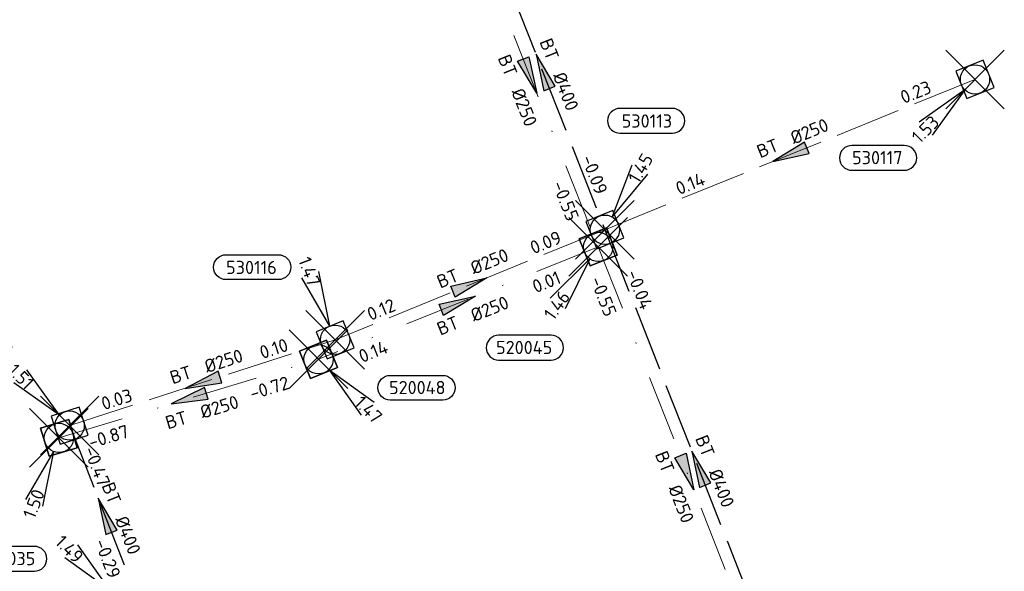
# Model space of a CAD drawing. Header units: metres. Extents: x 153343 to 157271, y 461673 to 467005.
# Tile 51 of 191: x 154372 to 154472, y 464540 to 464596. Entities that reach past the tile are written whole.
import ezdxf
from ezdxf.enums import TextEntityAlignment as Align

# ---------------------------------------------------------------- set-up
doc = ezdxf.new("R2010")
doc.units = ezdxf.units.M
doc.header["$LTSCALE"] = 0.75
doc.header["$PDMODE"] = 3
doc.header["$PDSIZE"] = 3
doc.linetypes.add('RI-HWA_BETON', pattern=[11.4, 9, -2.4])
doc.linetypes.add('RI-VWA_BETON', pattern=[19, 9, -5, 0, -5])
doc.layers.get('0').update_dxf_attribs({"lineweight": 25})
doc.layers.get('defpoints').update_dxf_attribs({"lineweight": 25})
for name, color, linetype in [('B-OI-RI-HWA_PUTNUMMER-S @ 0.75', 151, 'Continuous'), ('B-OI-RI-HWA_TRANSPORTLEIDING_BETON_400-G', 151, 'RI-HWA_BETON'), ('B-OI-RI-VWA_PUTNUMMER-S @ 0.75', 33, 'Continuous')]:
    doc.layers.add(name, color=color, linetype=linetype)
for name, color, linetype, lineweight in [('B-OI-RI-HWA_RIOOLPUT_INSPECTIEPUT-S', 151, 'Continuous', 25), ('B-OI-RI-HWA_STROOMRICHTING-S @ 0.75', 151, 'Continuous', 25), ('B-OI-RI-HWA_TRANSPORTLEIDING_BETON_250-G', 151, 'RI-HWA_BETON', 18), ('B-OI-RI-VWA_RIOOLPUT_INSPECTIEPUT_BETON-S', 33, 'Continuous', 25), ('B-OI-RI-VWA_STROOMRICHTING-S @ 0.75', 33, 'Continuous', 25), ('B-OI-RI-VWA_TRANSPORTLEIDING_BETON_250-G', 33, 'RI-VWA_BETON', 18)]:
    doc.layers.add(name, color=color, linetype=linetype, lineweight=lineweight)
doc.layers.add('inspectieput', color=7, linetype='Continuous', plot=False)
doc.styles.add('NLCS-ISO', font='isocpeur.ttf')

# ---------------------------------------------------------------- blocks, each defined once
blk = doc.blocks.new('*U1400')
at = {"ltscale": 0.1}
blk.add_hatch(color=256, dxfattribs=at).paths.add_polyline_path([(-2.5, 0), (2.5, -0.83), (2.5, 0.83)])
at = {"ltscale": 0.1, "flags": 128}
blk.add_lwpolyline([(-2.5, 0), (2.5, -0.83), (2.5, 0.83)], close=True, dxfattribs=at)
at = {"ltscale": 0.1, "style": 'NLCS-ISO'}
for tag, p in [('MAT', (-1, 0.5)), ('BOBL', (-12.08, 0))]:
    blk.add_attdef(tag, text='', height=1.8, dxfattribs=at).set_placement(p, align=Align.BOTTOM_RIGHT)
for tag, p in [('DIA', (1, 0.5)), ('BOBR', (16.98, 0))]:
    blk.add_attdef(tag, text='', height=1.8, dxfattribs=at).set_placement(p, align=Align.BOTTOM_LEFT)
at = {"layer": 'defpoints', "ltscale": 0.1, "style": 'NLCS-ISO', "flags": 1}
blk.add_attdef('JVA', text='', height=1.8, dxfattribs=at).set_placement((0, -1), align=Align.TOP_CENTER)
blk = doc.blocks.new('*U1401')
at = {"ltscale": 0.1}
blk.add_hatch(color=256, dxfattribs=at).paths.add_polyline_path([(2.5, 0), (-2.5, -0.83), (-2.5, 0.83)])
at = {"ltscale": 0.1, "flags": 128}
blk.add_lwpolyline([(2.5, 0), (-2.5, -0.83), (-2.5, 0.83)], close=True, dxfattribs=at)
at = {"ltscale": 0.1, "style": 'NLCS-ISO'}
for tag, p in [('MAT', (-1, 0.5)), ('BOBL', (-10.54, 0))]:
    blk.add_attdef(tag, text='', height=1.8, dxfattribs=at).set_placement(p, align=Align.BOTTOM_RIGHT)
for tag, p in [('DIA', (1, 0.5)), ('BOBR', (9.59, 0))]:
    blk.add_attdef(tag, text='', height=1.8, dxfattribs=at).set_placement(p, align=Align.BOTTOM_LEFT)
at = {"layer": 'defpoints', "ltscale": 0.1, "style": 'NLCS-ISO', "flags": 1}
blk.add_attdef('JVA', text='', height=1.8, dxfattribs=at).set_placement((0, -1), align=Align.TOP_CENTER)
blk = doc.blocks.new('*U1369')
at = {"ltscale": 0.1}
blk.add_hatch(color=256, dxfattribs=at).paths.add_polyline_path([(-2.5, 0), (2.5, -0.83), (2.5, 0.83)])
at = {"ltscale": 0.1, "flags": 128}
blk.add_lwpolyline([(-2.5, 0), (2.5, -0.83), (2.5, 0.83)], close=True, dxfattribs=at)
at = {"ltscale": 0.1, "style": 'NLCS-ISO'}
for tag, p in [('MAT', (-1, 0.5)), ('BOBL', (-22.82, 0))]:
    blk.add_attdef(tag, text='', height=1.8, dxfattribs=at).set_placement(p, align=Align.BOTTOM_RIGHT)
for tag, p in [('DIA', (1, 0.5)), ('BOBR', (24.64, -0.01))]:
    blk.add_attdef(tag, text='', height=1.8, dxfattribs=at).set_placement(p, align=Align.BOTTOM_LEFT)
at = {"layer": 'defpoints', "ltscale": 0.1, "style": 'NLCS-ISO', "flags": 1}
blk.add_attdef('JVA', text='', height=1.8, dxfattribs=at).set_placement((0, -1), align=Align.TOP_CENTER)
blk = doc.blocks.new('*U1370')
at = {"ltscale": 0.1}
blk.add_hatch(color=256, dxfattribs=at).paths.add_polyline_path([(-2.5, 0), (2.5, -0.83), (2.5, 0.83)])
at = {"ltscale": 0.1, "flags": 128}
blk.add_lwpolyline([(-2.5, 0), (2.5, -0.83), (2.5, 0.83)], close=True, dxfattribs=at)
at = {"ltscale": 0.1, "style": 'NLCS-ISO'}
for tag, p in [('MAT', (-1, 0.5)), ('BOBL', (-13.85, 0))]:
    blk.add_attdef(tag, text='', height=1.8, dxfattribs=at).set_placement(p, align=Align.BOTTOM_RIGHT)
for tag, p in [('DIA', (1, 0.5)), ('BOBR', (12.91, 0))]:
    blk.add_attdef(tag, text='', height=1.8, dxfattribs=at).set_placement(p, align=Align.BOTTOM_LEFT)
at = {"layer": 'defpoints', "ltscale": 0.1, "style": 'NLCS-ISO', "flags": 1}
blk.add_attdef('JVA', text='', height=1.8, dxfattribs=at).set_placement((0, -1), align=Align.TOP_CENTER)
blk = doc.blocks.new('*U1357')
at = {"ltscale": 0.1}
blk.add_hatch(color=256, dxfattribs=at).paths.add_polyline_path([(-2.5, 0), (2.5, -0.83), (2.5, 0.83)])
at = {"ltscale": 0.1, "flags": 128}
blk.add_lwpolyline([(-2.5, 0), (2.5, -0.83), (2.5, 0.83)], close=True, dxfattribs=at)
at = {"ltscale": 0.1, "style": 'NLCS-ISO'}
for tag, p in [('MAT', (-1, 0.5)), ('BOBL', (-9.7, 0))]:
    blk.add_attdef(tag, text='', height=1.8, dxfattribs=at).set_placement(p, align=Align.BOTTOM_RIGHT)
for tag, p in [('DIA', (1, 0.5)), ('BOBR', (8.75, 0))]:
    blk.add_attdef(tag, text='', height=1.8, dxfattribs=at).set_placement(p, align=Align.BOTTOM_LEFT)
at = {"layer": 'defpoints', "ltscale": 0.1, "style": 'NLCS-ISO', "flags": 1}
blk.add_attdef('JVA', text='', height=1.8, dxfattribs=at).set_placement((0, -1), align=Align.TOP_CENTER)
blk = doc.blocks.new('*U1363')
at = {"ltscale": 0.1}
blk.add_hatch(color=256, dxfattribs=at).paths.add_polyline_path([(-2.5, 0), (2.5, -0.83), (2.5, 0.83)])
at = {"ltscale": 0.1, "flags": 128}
blk.add_lwpolyline([(-2.5, 0), (2.5, -0.83), (2.5, 0.83)], close=True, dxfattribs=at)
at = {"ltscale": 0.1, "style": 'NLCS-ISO'}
for tag, p in [('MAT', (-1, 0.5)), ('BOBL', (-3.79, 0))]:
    blk.add_attdef(tag, text='', height=1.8, dxfattribs=at).set_placement(p, align=Align.BOTTOM_RIGHT)
for tag, p in [('DIA', (1, 0.5)), ('BOBR', (2.85, -3.24))]:
    blk.add_attdef(tag, text='', height=1.8, dxfattribs=at).set_placement(p, align=Align.BOTTOM_LEFT)
at = {"layer": 'defpoints', "ltscale": 0.1, "style": 'NLCS-ISO', "flags": 1}
blk.add_attdef('JVA', text='', height=1.8, dxfattribs=at).set_placement((0, -1), align=Align.TOP_CENTER)
blk = doc.blocks.new('*U1214')
at = {"ltscale": 0.1}
blk.add_hatch(color=256, dxfattribs=at).paths.add_polyline_path([(2.5, 0), (-2.5, -0.83), (-2.5, 0.83)])
at = {"ltscale": 0.1, "flags": 128}
blk.add_lwpolyline([(2.5, 0), (-2.5, -0.83), (-2.5, 0.83)], close=True, dxfattribs=at)
at = {"ltscale": 0.1, "style": 'NLCS-ISO'}
for tag, p in [('BOBL', (-11.23, -3.24)), ('MAT', (-1, -3.74))]:
    blk.add_attdef(tag, text='', height=1.8, dxfattribs=at).set_placement(p, align=Align.BOTTOM_RIGHT)
for tag, p in [('BOBR', (10.28, -3.24)), ('DIA', (1, -3.74))]:
    blk.add_attdef(tag, text='', height=1.8, dxfattribs=at).set_placement(p, align=Align.BOTTOM_LEFT)
at = {"layer": 'defpoints', "ltscale": 0.1, "style": 'NLCS-ISO', "flags": 1}
blk.add_attdef('JVA', text='', height=1.8, dxfattribs=at).set_placement((0, -1), align=Align.TOP_CENTER)
blk = doc.blocks.new('*U1215')
at = {"ltscale": 0.1}
blk.add_hatch(color=256, dxfattribs=at).paths.add_polyline_path([(2.5, 0), (-2.5, -0.83), (-2.5, 0.83)])
at = {"ltscale": 0.1, "flags": 128}
blk.add_lwpolyline([(2.5, 0), (-2.5, -0.83), (-2.5, 0.83)], close=True, dxfattribs=at)
at = {"ltscale": 0.1, "style": 'NLCS-ISO'}
for tag, p in [('BOBL', (-23.74, -3.24)), ('MAT', (-1, -3.74))]:
    blk.add_attdef(tag, text='', height=1.8, dxfattribs=at).set_placement(p, align=Align.BOTTOM_RIGHT)
for tag, p in [('BOBR', (22.8, -3.23)), ('DIA', (1, -3.74))]:
    blk.add_attdef(tag, text='', height=1.8, dxfattribs=at).set_placement(p, align=Align.BOTTOM_LEFT)
at = {"layer": 'defpoints', "ltscale": 0.1, "style": 'NLCS-ISO', "flags": 1}
blk.add_attdef('JVA', text='', height=1.8, dxfattribs=at).set_placement((0, -1), align=Align.TOP_CENTER)
blk = doc.blocks.new('*U1213')
at = {"ltscale": 0.1}
blk.add_hatch(color=256, dxfattribs=at).paths.add_polyline_path([(2.5, 0), (-2.5, -0.83), (-2.5, 0.83)])
at = {"ltscale": 0.1, "flags": 128}
blk.add_lwpolyline([(2.5, 0), (-2.5, -0.83), (-2.5, 0.83)], close=True, dxfattribs=at)
at = {"ltscale": 0.1, "style": 'NLCS-ISO'}
for tag, p in [('BOBL', (-15.75, -3.24)), ('MAT', (-1, -3.74))]:
    blk.add_attdef(tag, text='', height=1.8, dxfattribs=at).set_placement(p, align=Align.BOTTOM_RIGHT)
for tag, p in [('BOBR', (14.8, -3.24)), ('DIA', (1, -3.74))]:
    blk.add_attdef(tag, text='', height=1.8, dxfattribs=at).set_placement(p, align=Align.BOTTOM_LEFT)
at = {"layer": 'defpoints', "ltscale": 0.1, "style": 'NLCS-ISO', "flags": 1}
blk.add_attdef('JVA', text='', height=1.8, dxfattribs=at).set_placement((0, -1), align=Align.TOP_CENTER)
blk = doc.blocks.new('*U1207')
at = {"ltscale": 0.1}
blk.add_hatch(color=256, dxfattribs=at).paths.add_polyline_path([(-2.5, 0), (2.5, -0.83), (2.5, 0.83)])
at = {"ltscale": 0.1, "flags": 128}
blk.add_lwpolyline([(-2.5, 0), (2.5, -0.83), (2.5, 0.83)], close=True, dxfattribs=at)
at = {"ltscale": 0.1, "style": 'NLCS-ISO'}
for tag, p in [('BOBL', (-9.17, -3.24)), ('MAT', (-1, -3.74))]:
    blk.add_attdef(tag, text='', height=1.8, dxfattribs=at).set_placement(p, align=Align.BOTTOM_RIGHT)
for tag, p in [('BOBR', (8.22, -3.24)), ('DIA', (1, -3.74))]:
    blk.add_attdef(tag, text='', height=1.8, dxfattribs=at).set_placement(p, align=Align.BOTTOM_LEFT)
at = {"layer": 'defpoints', "ltscale": 0.1, "style": 'NLCS-ISO', "flags": 1}
blk.add_attdef('JVA', text='', height=1.8, dxfattribs=at).set_placement((0, -1), align=Align.TOP_CENTER)
blk = doc.blocks.new('B-SRI-PUT_HWA-SO')
at = {"lineweight": -3, "flags": 128}
blk.add_lwpolyline([(-2, -2), (2, -2), (2, 2), (-2, 2)], close=True, dxfattribs=at)
at = {"lineweight": -3}
blk.add_circle((0, 0), 2, dxfattribs=at)
blk = doc.blocks.new('*U241')
for q in [(-7.6, -5.83), (-5.83, -7.6)]:
    blk.add_line((-1.41, -1.41), q)
blk.add_lwpolyline([(-16.81, -12.39), (-9.65, -12.39, 1), (-9.65, -9.01), (-16.81, -9.01, 1)], format="xyb", close=True)
at = {"ltscale": 0.1, "style": 'NLCS-ISO'}
blk.add_attdef('PUTHGT', text='', height=1.8, rotation=45, dxfattribs=at).set_placement((-8.44, -8.48), align=Align.MIDDLE_LEFT)
blk.add_attdef('PUTNR', text='', height=1.8, dxfattribs=at).set_placement((-13.33, -8.87), align=Align.MIDDLE_CENTER)
blk = doc.blocks.new('*U749')
for q in [(3.72, 8.83), (5.88, 7.57)]:
    blk.add_line((1.01, 1.73), q)
blk.add_lwpolyline([(9.22, 16.54), (2.06, 16.54, 1), (2.06, 13.16), (9.22, 13.16, 1)], format="xyb", close=True)
at = {"ltscale": 0.1, "style": 'NLCS-ISO'}
blk.add_attdef('PUTNR', text='', height=1.8, dxfattribs=at).set_placement((5.74, 14.82), align=Align.MIDDLE_CENTER)
blk.add_attdef('PUTHGT', text='', height=1.8, rotation=59.6707, dxfattribs=at).set_placement((3.84, 6.62), align=Align.MIDDLE_LEFT)
blk = doc.blocks.new('*U752')
for q in [(-4.55, 8.43), (-2.22, 9.32)]:
    blk.add_line((-0.71, 1.87), q)
blk.add_lwpolyline([(-14.89, 11.6), (-7.73, 11.6, -1), (-7.73, 8.21), (-14.89, 8.21, -1)], format="xyb", close=True)
at = {"ltscale": 0.1, "style": 'NLCS-ISO'}
blk.add_attdef('PUTNR', text='', height=1.8, dxfattribs=at).set_placement((-11.42, 9.87), align=Align.MIDDLE_CENTER)
blk.add_attdef('PUTHGT', text='', height=1.8, rotation=290.8636, dxfattribs=at).set_placement((-4.24, 11.19), align=Align.MIDDLE_LEFT)
blk = doc.blocks.new('*U255')
for q in [(-5.83, 7.6), (-7.6, 5.83)]:
    blk.add_line((-1.41, 1.41), q)
blk.add_lwpolyline([(-16.81, 12.39), (-9.65, 12.39, -1), (-9.65, 9.01), (-16.81, 9.01, -1)], format="xyb", close=True)
at = {"ltscale": 0.1, "style": 'NLCS-ISO'}
blk.add_attdef('PUTNR', text='', height=1.8, dxfattribs=at).set_placement((-13.33, 10.67), align=Align.MIDDLE_CENTER)
blk.add_attdef('PUTHGT', text='', height=1.8, rotation=315, dxfattribs=at).set_placement((-8.44, 8.48), align=Align.MIDDLE_LEFT)
blk = doc.blocks.new('*U189')
for q in [(-6.54, -7), (-4.5, -8.46)]:
    blk.add_line((-1.16, -1.63), q)
blk.add_lwpolyline([(-13.59, -15.43), (-6.43, -15.43, 1), (-6.43, -12.05), (-13.59, -12.05, 1)], format="xyb", close=True)
at = {"ltscale": 0.1, "style": 'NLCS-ISO'}
blk.add_attdef('PUTHGT', text='', height=1.8, rotation=54.4628, dxfattribs=at).set_placement((-6.93, -9.75), align=Align.MIDDLE_LEFT)
blk.add_attdef('PUTNR', text='', height=1.8, dxfattribs=at).set_placement((-10.11, -11.91), align=Align.MIDDLE_CENTER)
blk = doc.blocks.new('*U2292')
for q in [(-5.83, 7.6), (-7.6, 5.83)]:
    blk.add_line((-1.41, 1.41), q)
blk.add_lwpolyline([(-15.88, 2.46), (-8.72, 2.46, -1), (-8.72, -0.93), (-15.88, -0.93, -1)], format="xyb", close=True)
at = {"ltscale": 0.1, "style": 'NLCS-ISO'}
blk.add_attdef('PUTHGT', text='', height=1.8, rotation=315, dxfattribs=at).set_placement((-8.44, 8.48), align=Align.MIDDLE_LEFT)
blk.add_attdef('PUTNR', text='', height=1.8, dxfattribs=at).set_placement((-12.4, 0.73), align=Align.MIDDLE_CENTER)
blk = doc.blocks.new('*U2293')
for q in [(5.83, -7.6), (7.6, -5.83)]:
    blk.add_line((1.41, -1.41), q)
blk.add_lwpolyline([(16.95, -5.58), (9.8, -5.58, -1), (9.8, -2.19), (16.95, -2.19, -1)], format="xyb", close=True)
at = {"ltscale": 0.1, "style": 'NLCS-ISO'}
blk.add_attdef('PUTNR', text='', height=1.8, dxfattribs=at).set_placement((13.48, -2.05), align=Align.MIDDLE_CENTER)
blk.add_attdef('PUTHGT', text='', height=1.8, rotation=315, dxfattribs=at).set_placement((5.39, -5.43), align=Align.MIDDLE_LEFT)
blk = doc.blocks.new('*U2294')
for q in [(-4.58, -8.42), (-2.24, -9.32)]:
    blk.add_line((-0.72, -1.87), q)
blk.add_lwpolyline([(-10.5, -18.17), (-3.34, -18.17, 1), (-3.34, -14.79), (-10.5, -14.79, 1)], format="xyb", close=True)
at = {"ltscale": 0.1, "style": 'NLCS-ISO'}
blk.add_attdef('PUTHGT', text='', height=1.8, rotation=68.9601, dxfattribs=at).set_placement((-4.27, -11.18), align=Align.MIDDLE_LEFT)
blk.add_attdef('PUTNR', text='', height=1.8, dxfattribs=at).set_placement((-7.02, -14.65), align=Align.MIDDLE_CENTER)
blk = doc.blocks.new('B-SRI-PUT_VWA-SO')
at = {"flags": 128}
blk.add_lwpolyline([(-2, 2), (2, 2), (2, -2), (-2, -2)], close=True, dxfattribs=at)
at = {"lineweight": -3, "flags": 128}
blk.add_lwpolyline([(2, -2), (2, 2), (-2, 2), (-2, -2)], close=True, dxfattribs=at)
at = {"lineweight": -3}
blk.add_circle((0, 0), 2, dxfattribs=at)

msp = doc.modelspace()

# ---------------------------------------------------------------- linework, layer by layer
at = {"layer": 'B-OI-RI-HWA_TRANSPORTLEIDING_BETON_250-G', "transparency": 33554610}
for p, q in [((154431.51, 464574.93), (154469.4, 464590.3)), ((154431.51, 464574.93), (154403.9, 464563.67)), ((154376.73, 464554.9), (154403.9, 464563.67))]:
    msp.add_line(p, q, dxfattribs=at)
at = {"layer": 'B-OI-RI-HWA_TRANSPORTLEIDING_BETON_400-G', "transparency": 33554610}
for p, q in [((154418.79, 464607.31), (154431.51, 464574.93)), ((154431.51, 464574.93), (154450.67, 464526.17)), ((154376.73, 464554.9), (154383.92, 464536.56))]:
    msp.add_line(p, q, dxfattribs=at)
at = {"layer": 'B-OI-RI-VWA_TRANSPORTLEIDING_BETON_250-G', "transparency": 33554610}
for p, q in [((154416.86, 464608.11), (154430.83, 464573.17)), ((154430.83, 464573.17), (154402.2, 464561.68)), ((154430.83, 464573.17), (154449.03, 464527.01)), ((154375.63, 464553.64), (154402.2, 464561.68))]:
    msp.add_line(p, q, dxfattribs=at)
at = {"layer": 'inspectieput', "color": 0, "transparency": 33554610}
for p in [(154469.4, 464590.3), (154431.51, 464574.93), (154430.83, 464573.17), (154403.9, 464563.67), (154402.2, 464561.68), (154376.73, 464554.9), (154375.63, 464553.64)]:
    msp.add_point(p, dxfattribs=at)

# ---------------------------------------------------------------- block references
at = {"layer": 'B-OI-RI-HWA_PUTNUMMER-S @ 0.75', "color": 0, "transparency": 33554610}
ref = msp.add_blockref('*U241', (154469.4, 464590.3), dxfattribs=dict(at, xscale=0.75, yscale=0.75, zscale=0.75))
ref.add_attrib('PUTNR', '530117', dxfattribs={"layer": '0', "ltscale": 0.1, "height": 1.35, "style": 'NLCS-ISO'}).set_placement((154459.4, 464582.3), align=Align.MIDDLE_CENTER)
ref.add_attrib('PUTHGT', '1.53', dxfattribs={"layer": '0', "ltscale": 0.1, "height": 1.35, "rotation": 45, "style": 'NLCS-ISO'}).set_placement((154463.26, 464584.13), align=Align.MIDDLE_LEFT)
at = {"layer": 'B-OI-RI-HWA_PUTNUMMER-S @ 0.75', "color": 0, "transparency": 33554610, "xscale": 0.75, "yscale": 0.75, "zscale": 0.75}
for name, p, values in [('*U749', (154431.51, 464574.93), {'PUTNR': '530113', 'PUTHGT': '1.45'}), ('*U752', (154403.9, 464563.67), {'PUTNR': '530116', 'PUTHGT': '1.47'})]:
    msp.add_blockref(name, p, dxfattribs=at).add_auto_attribs(values)
at = {"layer": 'B-OI-RI-HWA_PUTNUMMER-S @ 0.75', "color": 0, "transparency": 33554610}
ref = msp.add_blockref('*U255', (154376.73, 464554.9), dxfattribs=dict(at, xscale=0.75, yscale=0.75, zscale=0.75))
ref.add_attrib('PUTNR', '530072', dxfattribs={"layer": '0', "ltscale": 0.1, "height": 1.35, "style": 'NLCS-ISO'}).set_placement((154366.73, 464562.9), align=Align.MIDDLE_CENTER)
ref.add_attrib('PUTHGT', '1.51', dxfattribs={"layer": '0', "ltscale": 0.1, "height": 1.35, "rotation": 315, "style": 'NLCS-ISO'}).set_placement((154370.78, 464560.88), align=Align.MIDDLE_LEFT)
at = {"layer": 'B-OI-RI-HWA_RIOOLPUT_INSPECTIEPUT-S', "transparency": 33554610}
for p, xscale, yscale, zscale, rotation in [((154469.4, 464590.3), 0.75, 0.75, 0.75, 202.0798326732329), ((154431.51, 464574.93), 0.7499999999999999, 0.7499999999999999, 0.7499999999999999, 22.07983267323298), ((154403.9, 464563.67), 0.75, 0.75, 0.75, 22.18677729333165), ((154376.73, 464554.9), 0.75, 0.75, 0.75, 17.88917035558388)]:
    msp.add_blockref('B-SRI-PUT_HWA-SO', p, dxfattribs=dict(at, xscale=xscale, yscale=yscale, zscale=zscale, rotation=rotation))
at = {"layer": 'B-OI-RI-HWA_STROOMRICHTING-S @ 0.75', "color": 0, "transparency": 33554610, "xscale": 0.75, "yscale": 0.75, "zscale": 0.75}
for name, p, rotation, values in [('*U1370', (154425.15, 464591.12), 291.4466413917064, {'MAT': 'BT', 'DIA': '%%c400', 'BOBL': '-0.10', 'BOBR': '-0.09'}), ('*U1400', (154450.45, 464582.61), 22.07983267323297, {'MAT': 'BT', 'DIA': '%%c250', 'BOBL': '0.14', 'BOBR': '0.23'}), ('*U1401', (154417.7, 464569.3), 22.18677729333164, {'MAT': 'BT', 'DIA': '%%c250', 'BOBL': '0.12', 'BOBR': '0.09'}), ('*U1369', (154441.09, 464550.55), 291.4520988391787, {'MAT': 'BT', 'DIA': '%%c400', 'BOBL': '-0.04', 'BOBR': '0.07'}), ('*U1357', (154390.32, 464559.28), 17.88917035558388, {'MAT': 'BT', 'DIA': '%%c250', 'BOBL': '0.03', 'BOBR': '0.10'}), ('*U1363', (154380.33, 464545.73), 291.4071291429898, {'MAT': 'BT', 'DIA': '%%c400', 'BOBL': '-0.47', 'BOBR': '-0.29'})]:
    msp.add_blockref(name, p, dxfattribs=dict(at, rotation=rotation)).add_auto_attribs(values)
at = {"layer": 'B-OI-RI-VWA_PUTNUMMER-S @ 0.75', "color": 0, "transparency": 33554610}
ref = msp.add_blockref('*U189', (154430.83, 464573.17), dxfattribs=dict(at, xscale=0.75, yscale=0.75, zscale=0.75))
ref.add_attrib('PUTNR', '520045', dxfattribs={"layer": '0', "ltscale": 0.1, "height": 1.35, "style": 'NLCS-ISO'}).set_placement((154423.25, 464562.89), align=Align.MIDDLE_CENTER)
ref.add_attrib('PUTHGT', '1.46', dxfattribs={"layer": '0', "ltscale": 0.1, "height": 1.35, "rotation": 54.4628, "style": 'NLCS-ISO'}).set_placement((154425.71, 464565.96), align=Align.MIDDLE_LEFT)
ref = msp.add_blockref('*U2293', (154402.2, 464561.68), dxfattribs=dict(at, xscale=0.75, yscale=0.75, zscale=0.75))
ref.add_attrib('PUTNR', '520048', dxfattribs={"layer": '0', "ltscale": 0.1, "height": 1.35, "style": 'NLCS-ISO'}).set_placement((154412.31, 464558.79), align=Align.MIDDLE_CENTER)
ref.add_attrib('PUTHGT', '1.47', dxfattribs={"layer": '0', "ltscale": 0.1, "height": 1.35, "rotation": 315, "style": 'NLCS-ISO'}).set_placement((154406.24, 464557.61), align=Align.MIDDLE_LEFT)
ref = msp.add_blockref('*U2294', (154375.63, 464553.64), dxfattribs=dict(at, xscale=0.75, yscale=0.75, zscale=0.75))
ref.add_attrib('PUTNR', '520035', dxfattribs={"layer": '0', "ltscale": 0.1, "height": 1.35, "style": 'NLCS-ISO'}).set_placement((154370.37, 464541.3), align=Align.MIDDLE_CENTER)
ref.add_attrib('PUTHGT', '1.50', dxfattribs={"layer": '0', "ltscale": 0.1, "height": 1.35, "rotation": 68.9601, "style": 'NLCS-ISO'}).set_placement((154372.52, 464545.51), align=Align.MIDDLE_LEFT)
at = {"layer": 'B-OI-RI-VWA_PUTNUMMER-S @ 0.75', "color": 0, "transparency": 33554610, "xscale": 0.75, "yscale": 0.75, "zscale": 0.75}
msp.add_blockref('*U2292', (154381.94, 464536.99), dxfattribs=at).add_auto_attribs({'PUTNR': '520036', 'PUTHGT': '1.49'})
at = {"layer": 'B-OI-RI-VWA_RIOOLPUT_INSPECTIEPUT_BETON-S', "transparency": 33554610}
for p, xscale, yscale, zscale, rotation in [((154430.83, 464573.17), 0.7500000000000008, 0.7500000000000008, 0.7500000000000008, 201.866937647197), ((154402.2, 464561.68), 0.75, 0.75, 0.75, 21.86693764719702), ((154375.63, 464553.64), 0.75, 0.75, 0.75, 16.83565308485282)]:
    msp.add_blockref('B-SRI-PUT_VWA-SO', p, dxfattribs=dict(at, xscale=xscale, yscale=yscale, zscale=zscale, rotation=rotation))
at = {"layer": 'B-OI-RI-VWA_STROOMRICHTING-S @ 0.75', "color": 0, "transparency": 33554610, "xscale": 0.75, "yscale": 0.75, "zscale": 0.75}
for name, p, rotation, values in [('*U1213', (154423.85, 464590.64), 291.7929270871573, {'MAT': 'BT', 'DIA': '%%c250', 'BOBL': '-0.27', 'BOBR': '-0.55'}), ('*U1214', (154416.52, 464567.42), 21.86693764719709, {'MAT': 'BT', 'DIA': '%%c250', 'BOBL': '0.14', 'BOBR': '0.01'}), ('*U1215', (154439.93, 464550.09), 291.518363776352, {'MAT': 'BT', 'DIA': '%%c250', 'BOBL': '-0.55', 'BOBR': '-0.78'}), ('*U1207', (154388.92, 464557.66), 16.83565308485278, {'MAT': 'BT', 'DIA': '%%c250', 'BOBL': '-0.87', 'BOBR': '-0.72'})]:
    msp.add_blockref(name, p, dxfattribs=dict(at, rotation=rotation)).add_auto_attribs(values)

doc.saveas('drawing.dxf')
